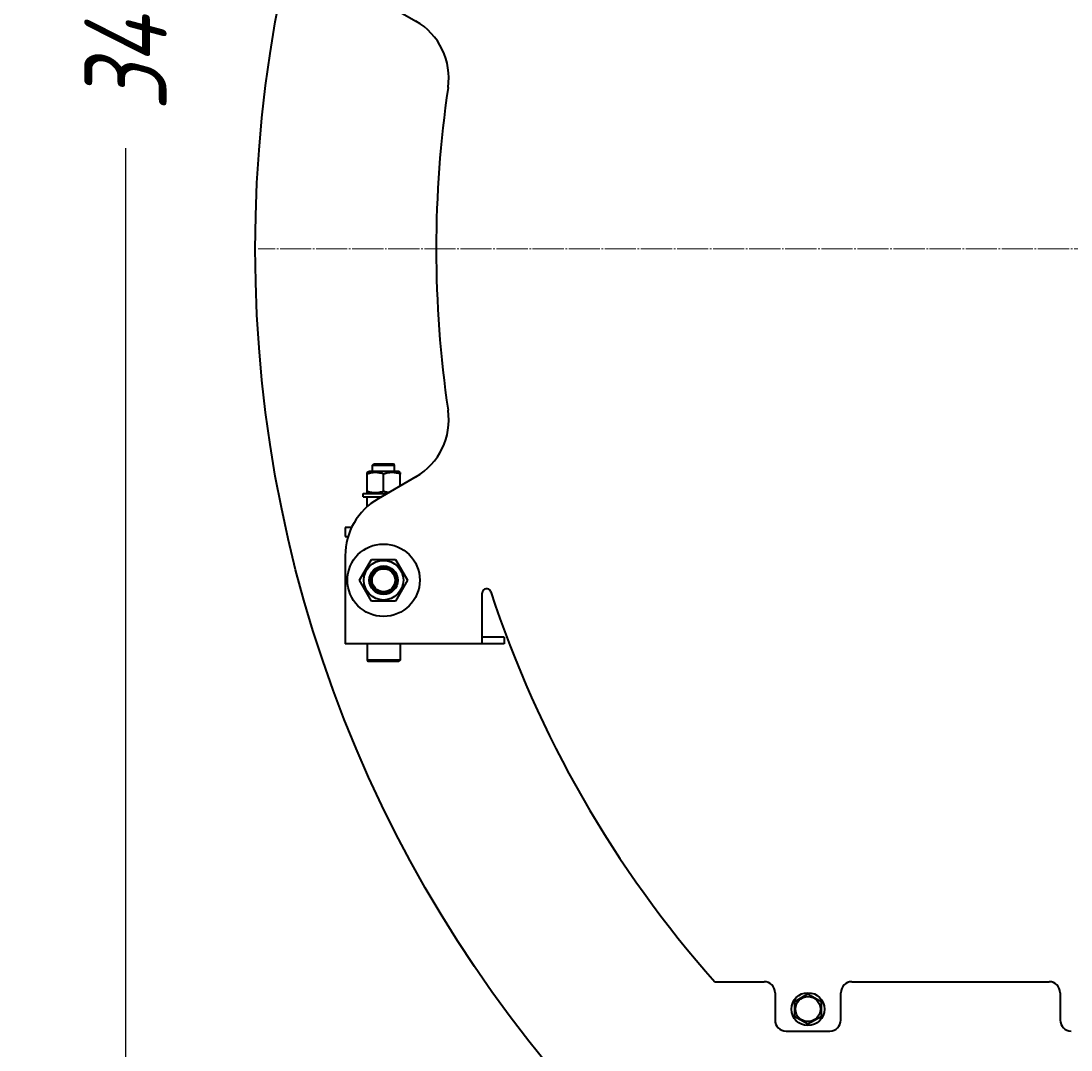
# Model space of a CAD drawing. Header units: millimetres. Extents: x -4428 to 4131, y -3615 to 4038.
# Tile 142 of 172: x 1098 to 2056, y 1342 to 2280. Entities that reach past the tile are written whole.
import ezdxf

# ---------------------------------------------------------------- set-up
doc = ezdxf.new("R2010")
doc.units = ezdxf.units.MM
for name, pattern in [('K5LT_AXLED', [32.912189, 28.412189, -1.5, 1.5, -1.5]), ('K5LT_BASIC', [0]), ('K5LT_THIN', [0])]:
    doc.linetypes.add(name, pattern=pattern)
doc.layers.add('Системный слой', color=7, linetype='Continuous')
doc.styles.add('KDIMTEXTSTYLE', font='GOST_AU.SHX', dxfattribs={"width": 0.96, "oblique": 15, "height": 5})
doc.dimstyles.new('KDIMSTYLE (1.00)', dxfattribs={"dimtxt": 5, "dimasz": 1, "dimexe": 2, "dimexo": 0, "dimgap": 1, "dimtad": 1, "dimtxsty": 'KDIMTEXTSTYLE', "dimsah": 1, "dimcen": 0, "dimdle": 1, "dimadec": 0, "dimazin": 0, "dimtfac": 0.667, "dimtmove": 0, "dimatfit": 3, "dimfxl": 1, "dimtvp": 1, "dimtolj": 1, "dimtzin": 0, "dimarcsym": 0})

# ---------------------------------------------------------------- blocks, each defined once
blk = doc.blocks.new('KDIMARROW_01')
at = {"layer": 'Системный слой'}
blk.add_hatch(color=0, dxfattribs=at).paths.add_polyline_path([(-5, -0.66), (0, 0), (-5, 0.66), (-4.5, 0)])
at = {"layer": 'Системный слой', "color": 0, "linetype": 'K5LT_THIN', "lineweight": 20}
for p, q in [((-4.5, 0), (-5, 0.66)), ((-5, 0.66), (0, 0)), ((0, 0), (-5, -0.66)), ((-5, -0.66), (-4.5, 0)), ((0, 0), (-1, 0))]:
    blk.add_line(p, q, dxfattribs=at)
blk = doc.blocks.new('U10')
at = {"layer": 'Системный слой', "color": 30, "linetype": 'K5LT_AXLED', "lineweight": 20, "true_color": 0xff8000}
blk.add_line((2481.93, 2072.57), (1314.43, 2072.57), dxfattribs=at)
blk = doc.blocks.new('U9')
at = {"layer": 'Системный слой', "color": 150, "linetype": 'K5LT_BASIC', "lineweight": 40, "true_color": 0x0080ff}
for p, q in [((1423.93, 2300.25), (1458.39, 2280.36)), ((1413.93, 1868.71), (1415.43, 1869.57)), ((1413.93, 1867.37), (1413.93, 1868.71)), ((1413.93, 1851.78), (1413.93, 1867.37)), ((1428.93, 1869.57), (1415.43, 1869.57)), ((1418.93, 1875.57), (1419.93, 1876.57)), ((1418.93, 1869.57), (1418.93, 1875.57)), ((1418.93, 1875.57), (1438.93, 1875.57)), ((1419.93, 1876.57), (1437.93, 1876.57)), ((1442.43, 1869.57), (1428.93, 1869.57)), ((1428.93, 1851.78), (1428.93, 1867.37)), ((1438.93, 1875.57), (1437.93, 1876.57)), ((1438.93, 1869.57), (1438.93, 1875.57)), ((1443.93, 1868.71), (1442.43, 1869.57)), ((1443.93, 1868.71), (1443.93, 1867.37)), ((1443.93, 1856.44), (1443.93, 1867.37)), ((1458.39, 1864.79), (1423.93, 1844.89)), ((1410.43, 1846.57), (1410.43, 1849.57)), ((1410.43, 1849.57), (1432.04, 1849.57)), ((1413.93, 1850.44), (1413.93, 1851.78)), ((1415.43, 1849.57), (1413.93, 1850.44)), ((1410.43, 1846.57), (1426.84, 1846.57)), ((1413.93, 1837.65), (1413.93, 1846.57)), ((1399.69, 1818.57), (1393.93, 1818.57)), ((1393.93, 1818.57), (1393.93, 1810.57)), ((1393.93, 1810.57), (1396.58, 1810.57)), ((1393.93, 1792.93), (1393.93, 1726.57)), ((1406.99, 1770.57), (1417.96, 1789.57)), ((1417.96, 1789.57), (1439.9, 1789.57)), ((1439.9, 1789.57), (1450.87, 1770.57)), ((1417.96, 1751.57), (1406.99, 1770.57)), ((1450.87, 1770.57), (1439.9, 1751.57)), ((1518.93, 1726.57), (1518.93, 1758.88)), ((1439.9, 1751.57), (1417.96, 1751.57)), ((1393.93, 1726.57), (1393.93, 1712.57)), ((1518.93, 1712.57), (1518.93, 1726.57)), ((1538.93, 1718.57), (1518.93, 1718.57)), ((1538.93, 1718.57), (1538.93, 1712.57)), ((1518.93, 1712.57), (1393.93, 1712.57)), ((1413.93, 1712.57), (1413.93, 1697.57)), ((1443.93, 1712.57), (1443.93, 1697.57)), ((1538.93, 1712.57), (1518.93, 1712.57)), ((1413.93, 1697.57), (1414.93, 1696.57)), ((1443.93, 1697.57), (1413.93, 1697.57)), ((1442.93, 1696.57), (1414.93, 1696.57)), ((1443.93, 1697.57), (1442.93, 1696.57)), ((1731.06, 1404.57), (1775.93, 1404.57)), ((1855.93, 1404.57), (2035.93, 1404.57)), ((1785.93, 1394.57), (1785.93, 1369.57)), ((1803.93, 1386.5), (1815.93, 1393.43)), ((1815.93, 1393.43), (1827.93, 1386.5)), ((1845.93, 1369.57), (1845.93, 1394.57)), ((2045.93, 1394.57), (2045.93, 1369.57)), ((1803.93, 1372.64), (1803.93, 1386.5)), ((1827.93, 1386.5), (1827.93, 1372.64)), ((1815.93, 1365.72), (1803.93, 1372.64)), ((1827.93, 1372.64), (1815.93, 1365.72)), ((1795.93, 1359.57), (1835.93, 1359.57))]:
    blk.add_line(p, q, dxfattribs=at)
for centre, radius in [((2481.93, 2072.57), 1170), ((1428.93, 1770.57), 33), ((1428.93, 1770.57), 18.05), ((1428.93, 1770.57), 13), ((1428.93, 1770.57), 12), ((1428.93, 1770.57), 10.5), ((1815.93, 1379.57), 15), ((1815.93, 1379.57), 11.4)]:
    blk.add_circle(centre, radius, dxfattribs=at)
for centre, radius, start, end in [((1428.39, 2228.39), 60, 351.58676, 60), ((2481.93, 2072.57), 1005, 171.58676, 188.41324), ((1428.39, 1916.75), 60, 300, 8.41324), ((1453.93, 1792.93), 60, 120, 180), ((1522.93, 1758.88), 4, 18.11286, 180), ((2481.93, 2072.57), 1005, 198.11286, 221.65752), ((1775.93, 1394.57), 10, 0, 90), ((1855.93, 1394.57), 10, 90, 180), ((2035.93, 1394.57), 10, 0, 90), ((1795.93, 1369.57), 10, 180, 270), ((1835.93, 1369.57), 10, 270, 0), ((2055.93, 1369.57), 10, 180, 270)]:
    blk.add_arc(centre, radius, start, end, dxfattribs=at)
at = {"layer": 'Системный слой', "color": 7, "linetype": 'K5LT_THIN', "lineweight": 20}
blk.add_arc((1428.93, 1770.57), 10.92, 70, 340, dxfattribs=at)
at = {"layer": 'Системный слой', "color": 150, "linetype": 'K5LT_BASIC', "lineweight": 40, "true_color": 0x0080ff}
for points, knots in [([(1428.93, 1867.37), (1428.18, 1867.62), (1427.02, 1867.96), (1425.57, 1868.28), (1424.72, 1868.44), (1423.99, 1868.54), (1423.25, 1868.63), (1422.35, 1868.69), (1421.5, 1868.71), (1420.63, 1868.7), (1419.8, 1868.64), (1418.93, 1868.55), (1418.06, 1868.43), (1417.08, 1868.24), (1415.69, 1867.92), (1414.6, 1867.59), (1413.93, 1867.37)], [0, 0, 0, 0, 2.605527, 4.02085, 4.933638, 5.484881, 6.49485, 7.414784, 8.499661, 9.344631, 10.327891, 11.304749, 12.273715, 13.232361, 14.655984, 17, 17, 17, 17]), ([(1443.93, 1867.37), (1443.18, 1867.62), (1442.02, 1867.96), (1440.57, 1868.28), (1439.72, 1868.44), (1438.99, 1868.54), (1438.25, 1868.63), (1437.35, 1868.69), (1436.5, 1868.71), (1435.63, 1868.7), (1434.8, 1868.64), (1433.93, 1868.55), (1433.06, 1868.43), (1432.08, 1868.24), (1430.69, 1867.92), (1429.6, 1867.59), (1428.93, 1867.37)], [0, 0, 0, 0, 2.605527, 4.02085, 4.933638, 5.484881, 6.49485, 7.414784, 8.499661, 9.344631, 10.327891, 11.304749, 12.273715, 13.232361, 14.655984, 17, 17, 17, 17]), ([(1413.93, 1851.78), (1414.68, 1851.53), (1415.84, 1851.18), (1417.29, 1850.86), (1418.14, 1850.71), (1418.87, 1850.6), (1419.61, 1850.52), (1420.51, 1850.45), (1421.36, 1850.43), (1422.23, 1850.45), (1423.06, 1850.5), (1423.94, 1850.59), (1424.8, 1850.72), (1425.79, 1850.9), (1427.17, 1851.23), (1428.26, 1851.55), (1428.93, 1851.78)], [0, 0, 0, 0, 2.605527, 4.02085, 4.933638, 5.484881, 6.49485, 7.414784, 8.499661, 9.344631, 10.327891, 11.304749, 12.273715, 13.232361, 14.655984, 17, 17, 17, 17]), ([(1428.93, 1851.78), (1429.28, 1851.66), (1429.87, 1851.47), (1430.96, 1851.17), (1432.24, 1850.86), (1433.29, 1850.68), (1433.83, 1850.61)], [0, 0, 0, 0, 1.545101, 2.554022, 4.709838, 7, 7, 7, 7])]:
    blk.add_open_spline(points, degree=3, knots=knots, dxfattribs=at)
at = {"layer": 'Системный слой'}
blk.add_blockref('U10', (0, 0), dxfattribs=at)

msp = doc.modelspace()

# ---------------------------------------------------------------- block references
at = {"layer": 'Системный слой'}
msp.add_blockref('U9', (0, 0), dxfattribs=at)

# ---------------------------------------------------------------- dimensions: what is measured, and where the dimension line sits
at = {"layer": 'Системный слой', "color": 7}
msp.add_linear_dim(base=(1193.735, 555.572), p1=(2055.709, 4008.572), p2=(1631.931, 555.572), angle=90, location=(1193.735, 2282.072), text='\\H75.0;\\W0.965;\\Q15;\\H75.0;\\W0.965;\\Q15;\\Q15;3450', dimstyle='KDIMSTYLE (1.00)', override={"dimexo": 0, "dimblk1": 'KDIMARROW_01', "dimblk2": 'KDIMARROW_01', "dimse1": 0, "dimse2": 0, "dimclrt": 7, "dimtolj": 1}, dxfattribs=at).render()

doc.saveas('drawing.dxf')
